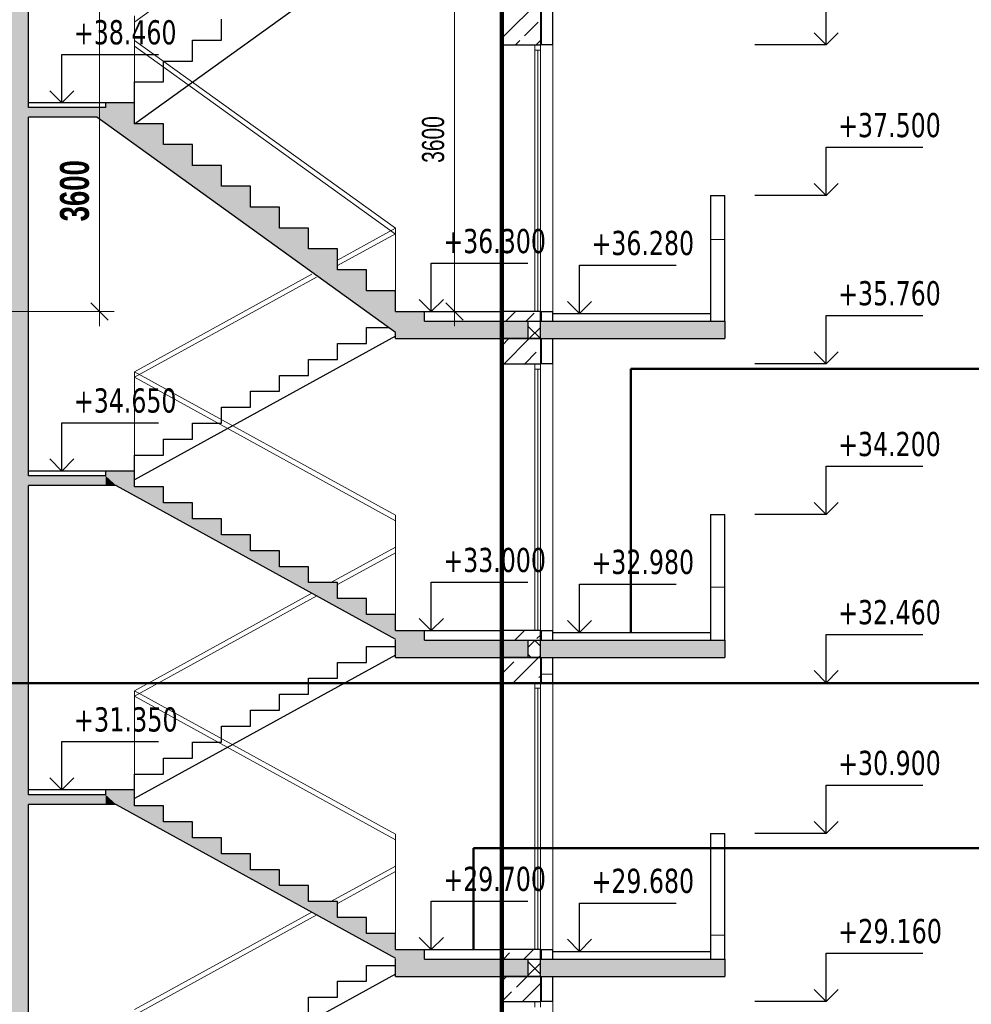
# Model space of a CAD drawing. Header units: millimetres. Extents: x 40580 to 1168286, y -220995 to 81020.
# Tile 72 of 194: x 282041 to 291892, y -37292 to -27104. Entities that reach past the tile are written whole.
import ezdxf

# ---------------------------------------------------------------- set-up
doc = ezdxf.new("R2010")
doc.units = ezdxf.units.MM
for name, color, linetype, lineweight in [('Standard', 7, 'Continuous', 25), ('Общий01', 7, 'Continuous', 13), ('Размерная линия_ общее', 7, 'Continuous', 25), ('Стена', 7, 'Continuous', 50)]:
    doc.layers.add(name, color=color, linetype=linetype, lineweight=lineweight)
doc.layers.add('Стена_ бетон несущ.', color=7, linetype='Continuous', lineweight=70, true_color=0xb4b496)
doc.layers.add('Тонкие', color=7, linetype='Continuous')
doc.styles.add('Century Gothic', font='txt')
doc.styles.add('TAHOMA', font='tahoma.ttf')

# ---------------------------------------------------------------- blocks, each defined once
blk = doc.blocks.new('ALL_ML_STRICH')
at = {"color": 0, "linetype": 'ByBlock', "lineweight": -2}
for p, q in [((0, -0.5), (0, 0.5)), ((-1, 0), (0.5, 0)), ((-0.3, -0.3), (0.3, 0.3))]:
    blk.add_line(p, q, dxfattribs=at)

msp = doc.modelspace()

# ---------------------------------------------------------------- linework, layer by layer
at = {"layer": 'Standard', "color": 7, "linetype": 'Continuous', "lineweight": 25, "transparency": 33554687}
for p, q in [((282131, -27104.3), (282131, -23806.3)), ((290388.8, -27364.3), (290388.8, -26864.3)), ((282131, -28014.3), (282131, -26924.3)), ((290388.8, -27364.3), (290263.8, -27239.3)), ((290388.8, -27364.3), (290513.8, -27239.3)), ((290388.8, -27364.3), (289652.4, -27364.3)), ((290388.8, -27364.3), (290388.8, -27364.3)), ((290388.8, -27364.3), (290388.8, -27364.3)), ((290388.8, -27364.3), (290388.8, -27364.3)), ((290388.8, -27364.3), (290388.8, -27364.3)), ((282477.6, -27964.3), (282477.6, -27464.3)), ((282477.6, -27464.3), (283477.6, -27464.3)), ((282477.6, -27964.3), (282352.6, -27839.3)), ((282477.6, -27964.3), (282602.6, -27839.3)), ((282477.6, -27964.3), (282477.6, -27964.3)), ((282477.6, -27964.3), (282477.6, -27964.3)), ((282477.6, -27964.3), (282477.6, -27964.3)), ((282477.6, -27964.3), (282477.6, -27964.3)), ((282131, -30404.3), (282131, -28114.3)), ((290388.8, -28924.3), (290388.8, -28424.3)), ((290388.8, -28424.3), (291388.8, -28424.3)), ((290388.8, -28924.3), (290263.8, -28799.3)), ((290388.8, -28924.3), (290513.8, -28799.3)), ((290388.8, -28924.3), (289652.4, -28924.3)), ((290388.8, -28924.3), (290388.8, -28924.3)), ((290388.8, -28924.3), (290388.8, -28924.3)), ((290388.8, -28924.3), (290388.8, -28924.3)), ((290388.8, -28924.3), (290388.8, -28924.3)), ((286301.6, -30124.3), (286301.6, -29624.3)), ((286301.6, -29624.3), (287301.6, -29624.3)), ((287835.4, -30144.3), (287835.4, -29644.3)), ((287835.4, -29644.3), (288835.4, -29644.3)), ((286301.6, -30124.3), (286176.6, -29999.3)), ((286301.6, -30124.3), (286426.6, -29999.3)), ((287835.4, -30144.3), (287710.4, -30019.3)), ((287835.4, -30144.3), (287960.4, -30019.3)), ((286301.6, -30124.3), (286301.6, -30124.3)), ((286301.6, -30124.3), (286301.6, -30124.3)), ((286301.6, -30124.3), (286301.6, -30124.3)), ((286301.6, -30124.3), (286301.6, -30124.3)), ((287835.4, -30144.3), (287835.4, -30144.3)), ((287835.4, -30144.3), (287835.4, -30144.3)), ((287835.4, -30144.3), (287835.4, -30144.3)), ((287835.4, -30144.3), (287835.4, -30144.3)), ((282131, -31824.3), (282131, -30224.3)), ((287431, -30404.3), (287431, -30224.3)), ((290388.8, -30664.3), (290388.8, -30164.3)), ((290388.8, -30164.3), (291388.8, -30164.3)), ((290388.8, -30664.3), (290263.8, -30539.3)), ((290388.8, -30664.3), (290513.8, -30539.3)), ((290388.8, -30664.3), (289652.4, -30664.3)), ((290388.8, -30664.3), (290388.8, -30664.3)), ((290388.8, -30664.3), (290388.8, -30664.3)), ((290388.8, -30664.3), (290388.8, -30664.3)), ((290388.8, -30664.3), (290388.8, -30664.3)), ((282477.6, -31774.3), (282477.6, -31274.3)), ((282477.6, -31274.3), (283477.6, -31274.3)), ((282477.6, -31774.3), (282352.6, -31649.3)), ((282477.6, -31774.3), (282602.6, -31649.3)), ((282477.6, -31774.3), (282477.6, -31774.3)), ((282477.6, -31774.3), (282477.6, -31774.3)), ((282477.6, -31774.3), (282477.6, -31774.3)), ((282477.6, -31774.3), (282477.6, -31774.3)), ((290388.8, -32224.3), (290388.8, -31724.3)), ((290388.8, -31724.3), (291388.8, -31724.3)), ((282131, -33704.3), (282131, -31924.3)), ((290388.8, -32224.3), (290263.8, -32099.3)), ((290388.8, -32224.3), (290513.8, -32099.3)), ((290388.8, -32224.3), (289652.4, -32224.3)), ((290388.8, -32224.3), (290388.8, -32224.3)), ((290388.8, -32224.3), (290388.8, -32224.3)), ((290388.8, -32224.3), (290388.8, -32224.3)), ((290388.8, -32224.3), (290388.8, -32224.3)), ((286301.6, -33424.3), (286301.6, -32924.3)), ((286301.6, -32924.3), (287301.6, -32924.3)), ((287835.4, -33444.3), (287835.4, -32944.3)), ((287835.4, -32944.3), (288835.4, -32944.3)), ((286301.6, -33424.3), (286176.6, -33299.3)), ((286301.6, -33424.3), (286426.6, -33299.3)), ((287835.4, -33444.3), (287710.4, -33319.3)), ((287835.4, -33444.3), (287960.4, -33319.3)), ((286301.6, -33424.3), (286301.6, -33424.3)), ((286301.6, -33424.3), (286301.6, -33424.3)), ((286301.6, -33424.3), (286301.6, -33424.3)), ((286301.6, -33424.3), (286301.6, -33424.3)), ((287835.4, -33444.3), (287835.4, -33444.3)), ((287835.4, -33444.3), (287835.4, -33444.3)), ((287835.4, -33444.3), (287835.4, -33444.3)), ((287835.4, -33444.3), (287835.4, -33444.3)), ((290388.8, -33964.3), (290388.8, -33464.3)), ((290388.8, -33464.3), (291388.8, -33464.3)), ((282131, -35124.3), (282131, -33524.3)), ((287431, -33704.3), (287431, -33524.3)), ((290388.8, -33964.3), (290263.8, -33839.3)), ((290388.8, -33964.3), (290513.8, -33839.3)), ((290388.8, -33964.3), (289652.4, -33964.3)), ((290388.8, -33964.3), (290388.8, -33964.3)), ((290388.8, -33964.3), (290388.8, -33964.3)), ((290388.8, -33964.3), (290388.8, -33964.3)), ((290388.8, -33964.3), (290388.8, -33964.3)), ((282477.6, -35074.3), (282477.6, -34574.3)), ((282477.6, -34574.3), (283477.6, -34574.3)), ((282477.6, -35074.3), (282352.6, -34949.3)), ((282477.6, -35074.3), (282602.6, -34949.3)), ((290388.8, -35524.3), (290388.8, -35024.3)), ((290388.8, -35024.3), (291388.8, -35024.3)), ((282477.6, -35074.3), (282477.6, -35074.3)), ((282477.6, -35074.3), (282477.6, -35074.3)), ((282477.6, -35074.3), (282477.6, -35074.3)), ((282477.6, -35074.3), (282477.6, -35074.3)), ((282131, -37004.3), (282131, -35224.3)), ((290388.8, -35524.3), (290263.8, -35399.3)), ((290388.8, -35524.3), (290513.8, -35399.3)), ((290388.8, -35524.3), (289652.4, -35524.3)), ((290388.8, -35524.3), (290388.8, -35524.3)), ((290388.8, -35524.3), (290388.8, -35524.3)), ((290388.8, -35524.3), (290388.8, -35524.3)), ((290388.8, -35524.3), (290388.8, -35524.3)), ((286301.6, -36724.3), (286301.6, -36224.3)), ((286301.6, -36224.3), (287301.6, -36224.3)), ((287835.4, -36744.3), (287835.4, -36244.3)), ((287835.4, -36244.3), (288835.4, -36244.3)), ((286301.6, -36724.3), (286176.6, -36599.3)), ((286301.6, -36724.3), (286426.6, -36599.3)), ((287835.4, -36744.3), (287710.4, -36619.3)), ((287835.4, -36744.3), (287960.4, -36619.3)), ((286301.6, -36724.3), (286301.6, -36724.3)), ((286301.6, -36724.3), (286301.6, -36724.3)), ((286301.6, -36724.3), (286301.6, -36724.3)), ((286301.6, -36724.3), (286301.6, -36724.3)), ((287835.4, -36744.3), (287835.4, -36744.3)), ((287835.4, -36744.3), (287835.4, -36744.3)), ((287835.4, -36744.3), (287835.4, -36744.3)), ((287835.4, -36744.3), (287835.4, -36744.3)), ((290388.8, -37264.3), (290388.8, -36764.3)), ((290388.8, -36764.3), (291388.8, -36764.3)), ((282131, -38424.3), (282131, -36824.3)), ((287431, -37004.3), (287431, -36824.3)), ((290388.8, -37264.3), (290263.8, -37139.3)), ((290388.8, -37264.3), (290513.8, -37139.3)), ((290388.8, -37264.3), (289652.4, -37264.3)), ((290388.8, -37264.3), (290388.8, -37264.3)), ((290388.8, -37264.3), (290388.8, -37264.3)), ((290388.8, -37264.3), (290388.8, -37264.3)), ((290388.8, -37264.3), (290388.8, -37264.3))]:
    msp.add_line(p, q, dxfattribs=at)
at = {"layer": 'Standard', "color": 7, "linetype": 'Continuous', "lineweight": 13, "transparency": 33554687}
for p, q in [((287375, -27364.3), (287375, -27420.3)), ((287431, -27420.3), (287431, -27364.3)), ((287375, -27420.3), (287375, -30124.3)), ((287375, -27420.3), (287431, -27420.3)), ((287403, -30123.3), (287403, -27420.3)), ((287431, -30124.3), (287431, -27420.3)), ((289191, -29377.5), (289341, -29377.5)), ((287375, -30664.3), (287375, -30720.3)), ((287431, -30720.3), (287431, -30664.3)), ((287375, -30720.3), (287375, -33424.3)), ((287375, -30720.3), (287431, -30720.3)), ((287403, -33423.3), (287403, -30720.3)), ((287431, -33424.3), (287431, -30720.3)), ((289191, -32977.5), (289341, -32977.5)), ((287441, -33877.5), (287561, -33877.5)), ((287375, -33964.3), (287375, -34020.3)), ((287375, -34020.3), (287375, -36724.3)), ((287375, -34020.3), (287431, -34020.3)), ((287403, -36723.3), (287403, -34020.3)), ((287431, -34020.3), (287431, -33964.3)), ((287431, -36724.3), (287431, -34020.3)), ((289191, -35677.5), (289341, -35677.5)), ((289191, -36577.5), (289341, -36577.5)), ((287375, -37264.3), (287375, -37320.3)), ((287431, -37320.3), (287431, -37264.3))]:
    msp.add_line(p, q, dxfattribs=at)
at = {"layer": 'Standard', "color": 7, "linetype": 'Continuous', "lineweight": 25, "transparency": 33554687}
for points in [[(287835.4, -30144.3), (287922.9, -30144.3), (287922.9, -30144.3), (288777.4, -30144.3)], [(287835.4, -33444.3), (287922.9, -33444.3), (287922.9, -33444.3), (287922.9, -33444.3), (287922.9, -33444.3), (288787.4, -33444.3)], [(287835.4, -36744.3), (287922.9, -36744.3), (287922.9, -36744.3), (287922.9, -36744.3), (287922.9, -36744.3), (287922.9, -36744.3), (287922.9, -36744.3), (288787.4, -36744.3)]]:
    msp.add_lwpolyline(points, dxfattribs=at)
at = {"layer": 'Общий01', "color": 7, "linetype": 'Continuous', "lineweight": 25, "transparency": 33554687}
for p, q in [((285931, -30124.3), (287031, -30124.3)), ((287561, -30144.3), (289191, -30144.3)), ((286231, -30224.3), (289341, -30224.3)), ((285931, -30404.3), (285931, -30340.3)), ((285931, -30404.3), (289341, -30404.3)), ((285931, -33424.3), (287031, -33424.3)), ((287561, -33444.3), (289191, -33444.3)), ((285931, -33704.3), (285931, -33524.3)), ((286231, -33524.3), (289341, -33524.3)), ((285931, -33704.3), (289341, -33704.3)), ((285931, -36724.3), (287031, -36724.3)), ((287561, -36744.3), (289191, -36744.3)), ((285931, -37004.3), (285931, -36824.3)), ((286231, -36824.3), (289341, -36824.3)), ((285931, -37004.3), (289341, -37004.3))]:
    msp.add_line(p, q, dxfattribs=at)
at = {"layer": 'Общий01', "color": 7, "linetype": 'Continuous', "lineweight": 50, "transparency": 33554687}
for p, q in [((288366.6, -30718), (288366.6, -33444.3)), ((292654.5, -30718), (288366.6, -30718)), ((292654.5, -33968), (273262.8, -33968)), ((292654.5, -35678), (286739.7, -35678)), ((286739.7, -35678), (286739.7, -36724.3))]:
    msp.add_line(p, q, dxfattribs=at)
at = {"layer": 'Размерная линия_ общее', "color": 218, "linetype": 'Continuous', "lineweight": 13, "true_color": 0x500050, "transparency": 33554687}
for p, q in [((282867.7, -30124.3), (282867.7, -26524.3)), ((286541.5, -30124.3), (286541.5, -26524.3)), ((281796.3, -30124.3), (282867.7, -30124.3))]:
    msp.add_line(p, q, dxfattribs=at)
at = {"layer": 'Стена', "color": 7, "linetype": 'Continuous', "lineweight": 13, "transparency": 33554687}
for p, q in [((283232.5, -27124.8), (285931, -25181.9)), ((283231, -27964.3), (283231, -27064.3)), ((285931, -29262.1), (283231, -27318.1)), ((285929.5, -29322.7), (283231, -27379.7)), ((285331, -29592.1), (285931, -29262.1)), ((285331, -29649.2), (285931, -29319.2)), ((285931, -29908.3), (285931, -29262.1)), ((283231, -30747.1), (285065.8, -29738)), ((283231, -30804.2), (285112, -29769.6)), ((283231, -31774.3), (283231, -30747.1)), ((285931, -32232.1), (283231, -30747.1)), ((285931, -32289.2), (283231, -30804.2)), ((285931, -33424.3), (285931, -32232.1)), ((285263.5, -32929.3), (285931, -32562.1)), ((285331, -32949.2), (285931, -32619.2)), ((283231, -34047.1), (285065.4, -33038.2)), ((283231, -34104.2), (285117.3, -33066.7)), ((283231, -35074.3), (283231, -34047.1)), ((285931, -35532.1), (283231, -34047.1)), ((285931, -35589.2), (283231, -34104.2)), ((285931, -36724.3), (285931, -35532.1)), ((285263.5, -36229.3), (285931, -35862.1)), ((285331, -36249.2), (285931, -35919.2)), ((283231, -37347.1), (285065.4, -36338.2)), ((283231, -37404.2), (285117.3, -36366.7))]:
    msp.add_line(p, q, dxfattribs=at)
at = {"layer": 'Стена', "color": 7, "linetype": 'Continuous', "lineweight": 25, "transparency": 33554687}
for p, q in [((283231, -28180.3), (285531, -26524.3)), ((284131, -27316.3), (284131, -27100.3)), ((284131, -27316.3), (284131, -27100.3)), ((283831, -27316.3), (284131, -27316.3)), ((283831, -27532.3), (283831, -27316.3)), ((283831, -27532.3), (283831, -27316.3)), ((283531, -27532.3), (283831, -27532.3)), ((283531, -27748.3), (283531, -27532.3)), ((283531, -27748.3), (283531, -27532.3)), ((283231, -27748.3), (283531, -27748.3)), ((283231, -27964.3), (283231, -27748.3)), ((283231, -27964.3), (283231, -27748.3)), ((283231, -27964.3), (282131, -27964.3)), ((282931, -28014.3), (282131, -28014.3)), ((282931, -27964.3), (282931, -28014.3)), ((283231, -28180.3), (283231, -27964.3)), ((283231, -28180.3), (283231, -27964.3)), ((282839.3, -28114.3), (282131, -28114.3)), ((285931, -30340.3), (282839.3, -28114.3)), ((283531, -28180.3), (283231, -28180.3)), ((283531, -28396.3), (283531, -28180.3)), ((283531, -28396.3), (283531, -28180.3)), ((283831, -28396.3), (283531, -28396.3)), ((283831, -28612.3), (283831, -28396.3)), ((283831, -28612.3), (283831, -28396.3)), ((284131, -28612.3), (283831, -28612.3)), ((284131, -28828.3), (284131, -28612.3)), ((284131, -28828.3), (284131, -28612.3)), ((284431, -28828.3), (284131, -28828.3)), ((284431, -29044.3), (284431, -28828.3)), ((284431, -29044.3), (284431, -28828.3)), ((284731, -29044.3), (284431, -29044.3)), ((284731, -29260.3), (284731, -29044.3)), ((284731, -29260.3), (284731, -29044.3)), ((285031, -29260.3), (284731, -29260.3)), ((285031, -29476.3), (285031, -29260.3)), ((285031, -29476.3), (285031, -29260.3)), ((285331, -29476.3), (285031, -29476.3)), ((285331, -29692.3), (285331, -29476.3)), ((285331, -29692.3), (285331, -29476.3)), ((285631, -29692.3), (285331, -29692.3)), ((285631, -29908.3), (285631, -29692.3)), ((285631, -29908.3), (285631, -29692.3)), ((285931, -29908.3), (285631, -29908.3)), ((285931, -30124.3), (285931, -29908.3)), ((285931, -30124.3), (285931, -29908.3)), ((286231, -30224.3), (286231, -30124.3)), ((285631, -30454.3), (285631, -30289.3)), ((285631, -30289.3), (285860.2, -30289.3)), ((285931, -30379.3), (283231, -31864.3)), ((285331, -30454.3), (285631, -30454.3)), ((285331, -30619.3), (285331, -30454.3)), ((285031, -30619.3), (285331, -30619.3)), ((285031, -30784.3), (285031, -30619.3)), ((284731, -30784.3), (285031, -30784.3)), ((284731, -30949.3), (284731, -30784.3)), ((284431, -30949.3), (284731, -30949.3)), ((284431, -31114.3), (284431, -30949.3)), ((284131, -31114.3), (284431, -31114.3)), ((284131, -31279.3), (284131, -31114.3)), ((283831, -31279.3), (284131, -31279.3)), ((283831, -31444.3), (283831, -31279.3)), ((283531, -31444.3), (283831, -31444.3)), ((283531, -31609.3), (283531, -31444.3)), ((283231, -31774.3), (283231, -31609.3)), ((283231, -31609.3), (283531, -31609.3)), ((283231, -31774.3), (282131, -31774.3)), ((282931, -31774.3), (282931, -31824.3)), ((283231, -31939.3), (283231, -31774.3)), ((282931, -31824.3), (282131, -31824.3)), ((283040.1, -31924.3), (282131, -31924.3)), ((283040.1, -31924.3), (285931, -33514.3)), ((283531, -31939.3), (283231, -31939.3)), ((283531, -32104.3), (283531, -31939.3)), ((283831, -32104.3), (283531, -32104.3)), ((283831, -32269.3), (283831, -32104.3)), ((284131, -32269.3), (283831, -32269.3)), ((284131, -32434.3), (284131, -32269.3)), ((284431, -32434.3), (284131, -32434.3)), ((284431, -32599.3), (284431, -32434.3)), ((284431, -32599.3), (284431, -32434.3)), ((284731, -32599.3), (284431, -32599.3)), ((284731, -32764.3), (284731, -32599.3)), ((285031, -32764.3), (284731, -32764.3)), ((285031, -32929.3), (285031, -32764.3)), ((285331, -32929.3), (285031, -32929.3)), ((285331, -33094.3), (285331, -32929.3)), ((285631, -33094.3), (285331, -33094.3)), ((285631, -33259.3), (285631, -33094.3)), ((285631, -33259.3), (285631, -33094.3)), ((285931, -33259.3), (285631, -33259.3)), ((285931, -33424.3), (285931, -33259.3)), ((285931, -33424.3), (285931, -33259.3)), ((286231, -33524.3), (286231, -33424.3)), ((285631, -33589.3), (285931, -33589.3)), ((285631, -33754.3), (285631, -33589.3)), ((285931, -33679.3), (283231, -35164.3)), ((285331, -33754.3), (285631, -33754.3)), ((285331, -33919.3), (285331, -33754.3)), ((285031, -33919.3), (285331, -33919.3)), ((285031, -34084.3), (285031, -33919.3)), ((284731, -34084.3), (285031, -34084.3)), ((284731, -34249.3), (284731, -34084.3)), ((284431, -34249.3), (284731, -34249.3)), ((284431, -34414.3), (284431, -34249.3)), ((284131, -34414.3), (284431, -34414.3)), ((284131, -34579.3), (284131, -34414.3)), ((283831, -34579.3), (284131, -34579.3)), ((283831, -34744.3), (283831, -34579.3)), ((283531, -34744.3), (283831, -34744.3)), ((283531, -34909.3), (283531, -34744.3)), ((283231, -35074.3), (283231, -34909.3)), ((283231, -34909.3), (283531, -34909.3)), ((283231, -35074.3), (282131, -35074.3)), ((282931, -35124.3), (282131, -35124.3)), ((282931, -35074.3), (282931, -35124.3)), ((283231, -35239.3), (283231, -35074.3)), ((283040.1, -35224.3), (282131, -35224.3)), ((283040.1, -35224.3), (285931, -36814.3)), ((283531, -35239.3), (283231, -35239.3)), ((283531, -35404.3), (283531, -35239.3)), ((283831, -35404.3), (283531, -35404.3)), ((283831, -35569.3), (283831, -35404.3)), ((284131, -35569.3), (283831, -35569.3)), ((284131, -35734.3), (284131, -35569.3)), ((284431, -35734.3), (284131, -35734.3)), ((284431, -35899.3), (284431, -35734.3)), ((284431, -35899.3), (284431, -35734.3)), ((284731, -35899.3), (284431, -35899.3)), ((284731, -36064.3), (284731, -35899.3)), ((285031, -36064.3), (284731, -36064.3)), ((285031, -36229.3), (285031, -36064.3)), ((285331, -36229.3), (285031, -36229.3)), ((285331, -36394.3), (285331, -36229.3)), ((285631, -36394.3), (285331, -36394.3)), ((285631, -36559.3), (285631, -36394.3)), ((285631, -36559.3), (285631, -36394.3)), ((285931, -36559.3), (285631, -36559.3)), ((285931, -36724.3), (285931, -36559.3)), ((285931, -36724.3), (285931, -36559.3)), ((286231, -36824.3), (286231, -36724.3)), ((285931, -36979.3), (283231, -38464.3)), ((285631, -36889.3), (285931, -36889.3)), ((285631, -37054.3), (285631, -36889.3)), ((285331, -37054.3), (285631, -37054.3)), ((285331, -37219.3), (285331, -37054.3)), ((285031, -37219.3), (285331, -37219.3)), ((285031, -37384.3), (285031, -37219.3))]:
    msp.add_line(p, q, dxfattribs=at)
at = {"layer": 'Стена', "color": 34, "linetype": 'Continuous', "lineweight": 25, "transparency": 33554687}
for p, q in [((287441, -27364.3), (287441, -26524.3)), ((287561, -27364.3), (287561, -26524.3)), ((287561, -27364.3), (287431, -27364.3)), ((289191, -28924.3), (289341, -28924.3)), ((289191, -28924.3), (289191, -30224.3)), ((289341, -30224.3), (289341, -28924.3)), ((287431, -30124.3), (287561, -30124.3)), ((287441, -30224.3), (287441, -30124.3)), ((287561, -30224.3), (287561, -30124.3)), ((287441, -30664.3), (287441, -30404.3)), ((287561, -30664.3), (287561, -30404.3)), ((287561, -30664.3), (287431, -30664.3)), ((289191, -32224.3), (289341, -32224.3)), ((289191, -32224.3), (289191, -33524.3)), ((289341, -33524.3), (289341, -32224.3)), ((287431, -33424.3), (287561, -33424.3)), ((287441, -33524.3), (287441, -33424.3)), ((287561, -33524.3), (287561, -33424.3)), ((287441, -33964.3), (287441, -33704.3)), ((287561, -33964.3), (287561, -33704.3)), ((287561, -33964.3), (287431, -33964.3)), ((289191, -35524.3), (289341, -35524.3)), ((289191, -35524.3), (289191, -36824.3)), ((289341, -36824.3), (289341, -35524.3)), ((287431, -36724.3), (287561, -36724.3)), ((287441, -36824.3), (287441, -36724.3)), ((287561, -36824.3), (287561, -36724.3)), ((287441, -37264.3), (287441, -37004.3)), ((287561, -37264.3), (287561, -37004.3)), ((287561, -37264.3), (287431, -37264.3))]:
    msp.add_line(p, q, dxfattribs=at)
at = {"layer": 'Стена', "color": 34, "linetype": 'Continuous', "lineweight": 13, "transparency": 33554687}
for p, q in [((287561, -30124.3), (287561, -27364.3)), ((287561, -33424.3), (287561, -30664.3)), ((287561, -36724.3), (287561, -33964.3)), ((287561, -40024.3), (287561, -37264.3))]:
    msp.add_line(p, q, dxfattribs=at)
at = {"layer": 'Стена_ бетон несущ.', "color": 9, "linetype": 'Continuous', "lineweight": 25, "true_color": 0xc8c8a0, "transparency": 33554687}
for p, q in [((287031, -26524.3), (287031, -27364.3)), ((287431, -26524.3), (287431, -27364.3)), ((287031, -27364.3), (287431, -27364.3)), ((287031, -30124.3), (287031, -30224.3)), ((287431, -30124.3), (287031, -30124.3)), ((287431, -30224.3), (287431, -30124.3)), ((287431, -30404.3), (287031, -30404.3)), ((287431, -30404.3), (287031, -30404.3)), ((287031, -30404.3), (287031, -30664.3)), ((287431, -30404.3), (287431, -30664.3)), ((287031, -30664.3), (287431, -30664.3)), ((287031, -33424.3), (287031, -33524.3)), ((287431, -33424.3), (287031, -33424.3)), ((287431, -33524.3), (287431, -33424.3)), ((287431, -33704.3), (287031, -33704.3)), ((287431, -33704.3), (287031, -33704.3)), ((287031, -33704.3), (287031, -33964.3)), ((287431, -33704.3), (287431, -33964.3)), ((287031, -33964.3), (287431, -33964.3)), ((287031, -36724.3), (287031, -36824.3)), ((287431, -36724.3), (287031, -36724.3)), ((287431, -36824.3), (287431, -36724.3)), ((287431, -37004.3), (287031, -37004.3)), ((287431, -37004.3), (287031, -37004.3)), ((287031, -37004.3), (287031, -37264.3)), ((287431, -37004.3), (287431, -37264.3)), ((287031, -37264.3), (287431, -37264.3))]:
    msp.add_line(p, q, dxfattribs=at)
at = {"layer": 'Стена_ бетон несущ.', "color": 9, "linetype": 'Continuous', "lineweight": 13, "true_color": 0xc8c8a0, "transparency": 33554687}
for p, q in [((287031, -27295.4), (287431, -26895.4)), ((287267.6, -27271), (287409.1, -27129.5)), ((287031, -27364.3), (287031, -30124.3)), ((287174.3, -27364.3), (287218.1, -27320.5)), ((287386.5, -27364.3), (287431, -27319.7)), ((287072.1, -30224.3), (287172.1, -30124.3)), ((287284.2, -30224.3), (287366.6, -30141.8)), ((287034.3, -30474.2), (287104.2, -30404.3)), ((287056.3, -30664.3), (287316.3, -30404.3)), ((287268.5, -30664.3), (287387.8, -30544.9)), ((287031, -30664.3), (287031, -33424.3)), ((287031, -33447.3), (287054, -33424.3)), ((287166.2, -33524.3), (287266.2, -33424.3)), ((287394.9, -33507.6), (287431, -33471.5)), ((287150.4, -33964.3), (287410.4, -33704.3)), ((287031, -33871.5), (287154.5, -33748.1)), ((287416.1, -33910.7), (287431, -33895.8)), ((287031, -33964.3), (287031, -36724.3)), ((287362.6, -33964.3), (287366.6, -33960.2)), ((287048.2, -36824.3), (287112.1, -36760.3)), ((287260.3, -36824.3), (287360.3, -36724.3)), ((287031, -37053.5), (287080.3, -37004.3)), ((287182.8, -37113.9), (287292.4, -37004.3)), ((287244.5, -37264.3), (287431, -37077.8)), ((287032.4, -37264.3), (287133.3, -37163.4)), ((287031, -37264.3), (287031, -40024.3))]:
    msp.add_line(p, q, dxfattribs=at)
at = {"layer": 'Стена_ бетон несущ.', "color": 7, "linetype": 'Continuous', "lineweight": 25, "transparency": 33554687}
for p, q in [((287301.1, -30224.3), (287301.1, -30404.3)), ((287431, -30404.3), (287431, -30224.3)), ((289341, -30224.3), (289341, -30404.3)), ((287301.1, -33524.3), (287301.1, -33704.3)), ((287431, -33704.3), (287431, -33524.3)), ((289341, -33524.3), (289341, -33704.3)), ((287301.1, -36824.3), (287301.1, -37004.3)), ((287431, -37004.3), (287431, -36824.3)), ((289341, -36824.3), (289341, -37004.3))]:
    msp.add_line(p, q, dxfattribs=at)
at = {"layer": 'Стена_ бетон несущ.', "color": 7, "linetype": 'Continuous', "lineweight": 13, "transparency": 33554687}
for p, q in [((287431, -30404.2), (287301.1, -30274.3)), ((287316.3, -30404.3), (287431, -30289.6)), ((287301.1, -33601.4), (287378.3, -33524.3)), ((287431, -33586.2), (287369.1, -33524.3)), ((287337, -33704.3), (287301.1, -33668.4)), ((287410.4, -33704.3), (287431, -33683.7)), ((287431, -36980.3), (287301.1, -36850.4)), ((287301.1, -36995.6), (287431, -36865.7))]:
    msp.add_line(p, q, dxfattribs=at)
at = {"layer": 'Стена_ бетон несущ.', "color": 7, "linetype": 'Continuous', "lineweight": 25, "true_color": 0xf1f1f1, "transparency": 33554687}
for points in [[(274060.9, -27104.3), (274060.9, -26924.3), (282131, -27104.3)], [(282131, -27104.3), (274060.9, -26924.3), (282131, -26924.3)], [(281951, -30224.3), (281951, -27104.3), (282131, -30224.3)], [(282131, -30224.3), (281951, -27104.3), (282131, -27104.3)], [(282131, -28114.3), (282131, -28014.3), (282839.3, -28114.3)], [(282839.3, -28114.3), (282131, -28014.3), (282839.3, -28014.3)], [(282839.3, -28114.3), (282839.3, -28014.3), (282931, -28180.3)], [(282931, -28180.3), (282839.3, -28014.3), (282931, -28014.3)], [(282931, -28014.3), (282931, -27964.3), (283231, -28396.3)], [(283231, -28180.3), (282931, -27964.3), (283231, -27964.3)], [(283231, -28396.3), (282931, -27964.3), (283231, -28180.3)], [(282931, -28180.3), (282931, -28014.3), (283231, -28396.3)], [(283231, -28396.3), (283231, -28180.3), (283531, -28612.3)], [(283531, -28396.3), (283231, -28180.3), (283531, -28180.3)], [(283531, -28612.3), (283231, -28180.3), (283531, -28396.3)], [(283531, -28612.3), (283531, -28396.3), (283831, -28828.3)], [(283831, -28612.3), (283531, -28396.3), (283831, -28396.3)], [(283831, -28828.3), (283531, -28396.3), (283831, -28612.3)], [(283831, -28828.3), (283831, -28612.3), (284131, -29044.3)], [(284131, -28828.3), (283831, -28612.3), (284131, -28612.3)], [(284131, -29044.3), (283831, -28612.3), (284131, -28828.3)], [(284131, -29044.3), (284131, -28828.3), (284431, -29260.3)], [(284431, -29044.3), (284131, -28828.3), (284431, -28828.3)], [(284431, -29260.3), (284131, -28828.3), (284431, -29044.3)], [(284431, -29260.3), (284431, -29044.3), (284731, -29476.3)], [(284731, -29260.3), (284431, -29044.3), (284731, -29044.3)], [(284731, -29476.3), (284431, -29044.3), (284731, -29260.3)], [(284731, -29476.3), (284731, -29260.3), (285031, -29692.3)], [(285031, -29476.3), (284731, -29260.3), (285031, -29260.3)], [(285031, -29692.3), (284731, -29260.3), (285031, -29476.3)], [(285031, -29692.3), (285031, -29476.3), (285331, -29908.3)], [(285331, -29692.3), (285031, -29476.3), (285331, -29476.3)], [(285331, -29908.3), (285031, -29476.3), (285331, -29692.3)], [(285331, -29908.3), (285331, -29692.3), (285631, -30124.3)], [(285631, -29908.3), (285331, -29692.3), (285631, -29692.3)], [(285631, -30124.3), (285331, -29692.3), (285631, -29908.3)], [(285631, -30124.3), (285631, -29908.3), (285931, -30340.3)], [(285931, -30124.3), (285631, -29908.3), (285931, -29908.3)], [(285931, -30340.3), (285631, -29908.3), (285931, -30124.3)], [(285931, -30340.3), (285931, -30124.3), (286231, -30404.3)], [(286231, -30224.3), (285931, -30124.3), (286231, -30124.3)], [(286231, -30404.3), (285931, -30124.3), (286231, -30224.3)], [(274060.9, -30404.3), (274060.9, -30224.3), (282131, -30404.3)], [(282131, -30404.3), (274060.9, -30224.3), (282131, -30224.3)], [(286231, -30404.3), (286231, -30224.3), (287301.1, -30404.3)], [(287301.1, -30404.3), (286231, -30224.3), (287301.1, -30224.3)], [(287431, -30404.3), (287431, -30224.3), (289341, -30404.3)], [(289341, -30404.3), (287431, -30224.3), (289341, -30224.3)], [(285931, -30404.3), (285931, -30340.3), (286231, -30404.3)], [(281951, -33524.3), (281951, -30404.3), (282131, -33524.3)], [(282131, -33524.3), (281951, -30404.3), (282131, -30404.3)], [(282931, -31824.3), (282931, -31774.3), (283040.1, -31924.3)], [(283040.1, -31924.3), (282931, -31774.3), (283040.1, -31774.3)], [(283040.1, -31924.3), (283040.1, -31774.3), (283231, -32029.3)], [(283231, -31939.3), (283040.1, -31774.3), (283231, -31774.3)], [(283231, -32029.3), (283040.1, -31774.3), (283231, -31939.3)], [(282131, -31924.3), (282131, -31824.3), (282931, -31924.3)], [(282931, -31924.3), (282131, -31824.3), (282931, -31824.3)], [(282931, -31924.3), (282931, -31824.3), (283040.1, -31924.3)], [(283231, -32029.3), (283231, -31939.3), (283531, -32194.3)], [(283531, -32104.3), (283231, -31939.3), (283531, -31939.3)], [(283531, -32194.3), (283231, -31939.3), (283531, -32104.3)], [(283531, -32194.3), (283531, -32104.3), (283831, -32359.3)], [(283831, -32269.3), (283531, -32104.3), (283831, -32104.3)], [(283831, -32359.3), (283531, -32104.3), (283831, -32269.3)], [(283831, -32359.3), (283831, -32269.3), (284131, -32524.3)], [(284131, -32434.3), (283831, -32269.3), (284131, -32269.3)], [(284131, -32524.3), (283831, -32269.3), (284131, -32434.3)], [(284131, -32524.3), (284131, -32434.3), (284431, -32689.3)], [(284431, -32599.3), (284131, -32434.3), (284431, -32434.3)], [(284431, -32689.3), (284131, -32434.3), (284431, -32599.3)], [(284431, -32689.3), (284431, -32599.3), (284731, -32854.3)], [(284731, -32764.3), (284431, -32599.3), (284731, -32599.3)], [(284731, -32854.3), (284431, -32599.3), (284731, -32764.3)], [(284731, -32854.3), (284731, -32764.3), (285031, -33019.3)], [(285031, -32929.3), (284731, -32764.3), (285031, -32764.3)], [(285031, -33019.3), (284731, -32764.3), (285031, -32929.3)], [(285031, -33019.3), (285031, -32929.3), (285331, -33184.3)], [(285331, -33094.3), (285031, -32929.3), (285331, -32929.3)], [(285331, -33184.3), (285031, -32929.3), (285331, -33094.3)], [(285331, -33184.3), (285331, -33094.3), (285631, -33349.3)], [(285631, -33259.3), (285331, -33094.3), (285631, -33094.3)], [(285631, -33349.3), (285331, -33094.3), (285631, -33259.3)], [(285631, -33349.3), (285631, -33259.3), (285931, -33514.3)], [(285931, -33424.3), (285631, -33259.3), (285931, -33259.3)], [(285931, -33514.3), (285631, -33259.3), (285931, -33424.3)], [(285931, -33514.3), (285931, -33424.3), (286231, -33524.3)], [(286231, -33524.3), (285931, -33424.3), (286231, -33424.3)], [(285931, -33524.3), (285931, -33514.3), (286231, -33524.3)], [(274060.9, -33704.3), (274060.9, -33524.3), (282131, -33704.3)], [(282131, -33704.3), (274060.9, -33524.3), (282131, -33524.3)], [(285931, -33704.3), (285931, -33524.3), (287301.1, -33704.3)], [(287301.1, -33704.3), (285931, -33524.3), (287301.1, -33524.3)], [(287431, -33704.3), (287431, -33524.3), (289341, -33704.3)], [(289341, -33704.3), (287431, -33524.3), (289341, -33524.3)], [(281951, -36824.3), (281951, -33704.3), (282131, -36824.3)], [(282131, -36824.3), (281951, -33704.3), (282131, -33704.3)], [(282131, -35224.3), (282131, -35124.3), (282931, -35224.3)], [(282931, -35224.3), (282131, -35124.3), (282931, -35124.3)], [(282931, -35124.3), (282931, -35074.3), (283040.1, -35224.3)], [(283040.1, -35224.3), (282931, -35074.3), (283040.1, -35074.3)], [(282931, -35224.3), (282931, -35124.3), (283040.1, -35224.3)], [(283040.1, -35224.3), (283040.1, -35074.3), (283231, -35329.3)], [(283231, -35239.3), (283040.1, -35074.3), (283231, -35074.3)], [(283231, -35329.3), (283040.1, -35074.3), (283231, -35239.3)], [(283231, -35329.3), (283231, -35239.3), (283531, -35494.3)], [(283531, -35404.3), (283231, -35239.3), (283531, -35239.3)], [(283531, -35494.3), (283231, -35239.3), (283531, -35404.3)], [(283531, -35494.3), (283531, -35404.3), (283831, -35659.3)], [(283831, -35569.3), (283531, -35404.3), (283831, -35404.3)], [(283831, -35659.3), (283531, -35404.3), (283831, -35569.3)], [(283831, -35659.3), (283831, -35569.3), (284131, -35824.3)], [(284131, -35734.3), (283831, -35569.3), (284131, -35569.3)], [(284131, -35824.3), (283831, -35569.3), (284131, -35734.3)], [(284131, -35824.3), (284131, -35734.3), (284431, -35989.3)], [(284431, -35899.3), (284131, -35734.3), (284431, -35734.3)], [(284431, -35989.3), (284131, -35734.3), (284431, -35899.3)], [(284431, -35989.3), (284431, -35899.3), (284731, -36154.3)], [(284731, -36064.3), (284431, -35899.3), (284731, -35899.3)], [(284731, -36154.3), (284431, -35899.3), (284731, -36064.3)], [(284731, -36154.3), (284731, -36064.3), (285031, -36319.3)], [(285031, -36229.3), (284731, -36064.3), (285031, -36064.3)], [(285031, -36319.3), (284731, -36064.3), (285031, -36229.3)], [(285031, -36319.3), (285031, -36229.3), (285331, -36484.3)], [(285331, -36394.3), (285031, -36229.3), (285331, -36229.3)], [(285331, -36484.3), (285031, -36229.3), (285331, -36394.3)], [(285331, -36484.3), (285331, -36394.3), (285631, -36649.3)], [(285631, -36559.3), (285331, -36394.3), (285631, -36394.3)], [(285631, -36649.3), (285331, -36394.3), (285631, -36559.3)], [(285631, -36649.3), (285631, -36559.3), (285931, -36814.3)], [(285931, -36724.3), (285631, -36559.3), (285931, -36559.3)], [(285931, -36814.3), (285631, -36559.3), (285931, -36724.3)], [(285931, -36814.3), (285931, -36724.3), (286231, -36824.3)], [(286231, -36824.3), (285931, -36724.3), (286231, -36724.3)], [(274060.9, -37004.3), (274060.9, -36824.3), (282131, -37004.3)], [(282131, -37004.3), (274060.9, -36824.3), (282131, -36824.3)], [(285931, -36824.3), (285931, -36814.3), (286231, -36824.3)], [(285931, -37004.3), (285931, -36824.3), (287301.1, -37004.3)], [(287301.1, -37004.3), (285931, -36824.3), (287301.1, -36824.3)], [(287431, -37004.3), (287431, -36824.3), (289341, -37004.3)], [(289341, -37004.3), (287431, -36824.3), (289341, -36824.3)], [(281951, -40124.3), (281951, -37004.3), (282131, -40124.3)], [(282131, -40124.3), (281951, -37004.3), (282131, -37004.3)]]:
    msp.add_solid(points, dxfattribs=at)
at = {"layer": 'Тонкие', "lineweight": 100}
msp.add_line((287031, -68585.7), (287031, -14452.6), dxfattribs=at)

# ---------------------------------------------------------------- block references
at = {"layer": 'Размерная линия_ общее', "color": 218, "linetype": 'Continuous', "lineweight": 13, "true_color": 0x500050, "transparency": 33554687, "xscale": 300, "yscale": 300, "zscale": 300, "rotation": 270}
for p in [(282867.7, -30124.3), (286541.5, -30124.3)]:
    msp.add_blockref('ALL_ML_STRICH', p, dxfattribs=at)

# ---------------------------------------------------------------- texts
at = {"layer": 'Standard', "color": 7, "linetype": 'Continuous', "lineweight": 25, "transparency": 33554687, "char_height": 250, "attachment_point": 7, "style": 'TAHOMA'}
for s, insert, width in [('\\W0.83;+38.460', (282602.6, -27364.3), 1180.864), ('\\W0.83;+37.500', (290513.8, -28324.3), 1180.864), ('\\W0.83;+36.300', (286426.6, -29524.3), 1180.864), ('\\W0.83;+36.280', (287960.4, -29544.3), 1180.864), ('\\W0.83;+35.760', (290513.8, -30064.3), 1180.864), ('\\W0.83;+34.650', (282602.6, -31174.3), 1180.864), ('\\W0.83;+34.200', (290513.8, -31624.3), 1180.864), ('\\W0.83;+33.000', (286426.6, -32824.3), 1180.864), ('\\W0.83;+32.980', (287960.4, -32844.3), 1180.864), ('\\W0.83;+32.460', (290513.8, -33364.3), 1180.864), ('\\W0.84;+31.350', (282602.6, -34474.3), 1181.551), ('\\W0.83;+30.900', (290513.8, -34924.3), 1180.864), ('\\W0.83;+29.700', (286426.6, -36124.3), 1180.864), ('\\W0.83;+29.680', (287960.4, -36144.3), 1180.864), ('\\W0.84;+29.160', (290513.8, -36664.3), 1181.551)]:
    msp.add_mtext(s, dxfattribs=dict(at, insert=insert, width=width))
at = {"layer": 'Размерная линия_ общее', "color": 218, "linetype": 'Continuous', "lineweight": 13, "true_color": 0x500050, "transparency": 33554687, "attachment_point": 5, "rotation": 90, "style": 'Century Gothic'}
for s, insert, char_height, width in [('\\W0.71;\\A1;{3600}', (286321.3, -28344), 229, 654.286), ('\\W0.71;\\A1;{\\fCentury Gothic|i0|b1;3600}', (282610.2, -28874.3), 300, 857.143)]:
    msp.add_mtext(s, dxfattribs=dict(at, insert=insert, char_height=char_height, width=width))

doc.saveas('drawing.dxf')
